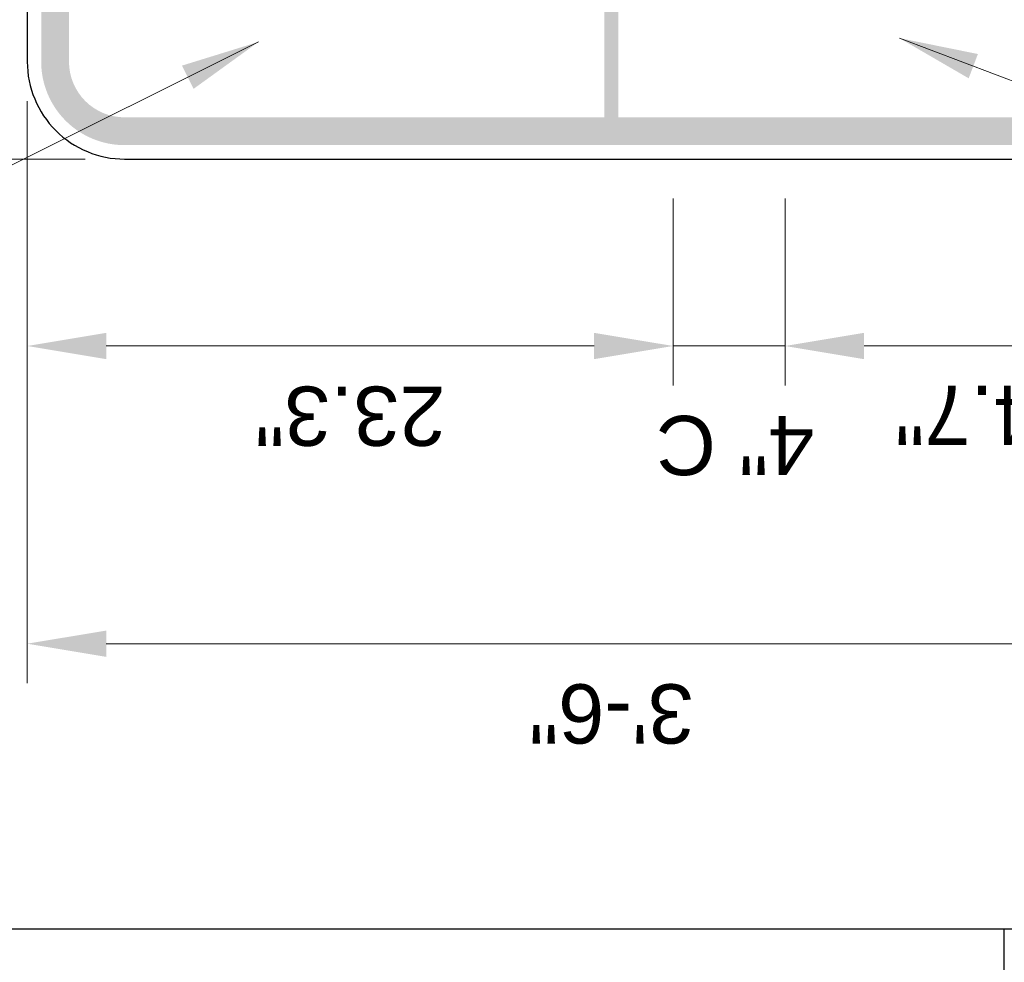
# Model space of a CAD drawing. Header units: inches. Extents: x 0 to 8.5, y 0 to 11.
# Tile 3 of 10: x 1.7 to 3.2, y 5.4 to 6.9. Entities that reach past the tile are written whole.
import ezdxf

# ---------------------------------------------------------------- set-up
doc = ezdxf.new("R2010")
doc.units = ezdxf.units.IN
doc.header["$LTSCALE"] = 0.5
doc.header["$MEASUREMENT"] = 0
doc.header["$PDSIZE"] = 2
doc.layers.get('0').update_dxf_attribs({"linetype": 'CONTINUOUS'})
doc.layers.get('DEFPOINTS').update_dxf_attribs({"linetype": 'CONTINUOUS'})
doc.layers.add('C-ROAD-SIGN', color=1, linetype='CONTINUOUS', lineweight=25)
for name, color, linetype in [('G-ANNO-DIMS', 7, 'CONTINUOUS'), ('G-ANNO-SCHD', 7, 'CONTINUOUS'), ('G-ANNO-TEXT', 7, 'CONTINUOUS')]:
    doc.layers.add(name, color=color, linetype=linetype)
doc.styles.add('01-E-BLDG-1_1', font='arial.ttf', dxfattribs={"height": 0.09375})
doc.dimstyles.new('01-E-BLDG-1_1', dxfattribs={"dimtxt": 0.09375, "dimasz": 0.125, "dimexe": 0.0625, "dimexo": 0.0625, "dimgap": 0.0625, "dimtad": 1, "dimdec": 4, "dimzin": 3, "dimdsep": 46, "dimlunit": 4, "dimtxsty": '01-E-BLDG-1_1', "dimcen": 0.0625, "dimclrd": 1, "dimclre": 1, "dimclrt": 256, "dimazin": 0, "dimtfac": 1, "dimtdec": 4, "dimtmove": 1, "dimatfit": 3, "dimfxl": 1, "dimfrac": 2, "dimtolj": 1, "dimtzin": 3, "dimlwd": 0, "dimlwe": 0, "dimarcsym": 0})

# ---------------------------------------------------------------- blocks, each defined once
blk = doc.blocks.new('GSDIVH_1')
at = {"extrusion": (0, 0, -1)}
blk.add_solid([(0, 0.0417), (0, 0), (-3.25, 0.0417), (-3.25, 0)], dxfattribs=at)
blk = doc.blocks.new('GSPANL_1')
blk.add_hatch(color=256).paths.add_polyline_path([(-1.4575, -1.7083), (1.4583, -1.7083, 0.414214), (1.7083, -1.4583), (1.7083, 1.4583, 0.414214), (1.4583, 1.7083), (-1.4583, 1.7083, 0.414214), (-1.7083, 1.4583), (-1.7083, -1.4583, 0.414214), (-1.4583, -1.7083), (-1.4583, -1.625, -0.414214), (-1.625, -1.4583), (-1.625, 1.4583, -0.414214), (-1.4583, 1.625), (1.4583, 1.625, -0.414214), (1.625, 1.4583), (1.625, -1.4583, -0.414214), (1.4583, -1.625), (-1.4575, -1.625)])
at = {"flags": 128}
blk.add_lwpolyline([(-1.4583, -1.75), (1.4583, -1.75, 0.414214), (1.75, -1.4583), (1.75, 1.4583, 0.414214), (1.4583, 1.75), (-1.4583, 1.75, 0.414214), (-1.75, 1.4583), (-1.75, -1.4583, 0.414214)], format="xyb", close=True, dxfattribs=at)
blk.add_blockref('GSDIVH_1', (-1.625, -0.0208))
blk = doc.blocks.new('*D77')
at = {"layer": 'DEFPOINTS', "color": 0, "transparency": 16777216}
for p in [(1.6834, 6.831), (3.5314, 6.831), (3.5314, 5.9104)]:
    blk.add_point(p, dxfattribs=at)
at = {"layer": 'G-ANNO-DIMS', "color": 1, "lineweight": 0, "transparency": 16777216}
for p, q in [((1.6834, 6.7685), (1.6834, 5.8479)), ((3.5314, 6.7685), (3.5314, 5.8479)), ((1.8084, 5.9104), (3.4064, 5.9104))]:
    blk.add_line(p, q, dxfattribs=at)
at = {"layer": 'G-ANNO-DIMS', "color": 1, "transparency": 16777216}
for points in [[(1.8084, 5.9312), (1.8084, 5.8895), (1.6834, 5.9104)], [(3.4064, 5.9312), (3.4064, 5.8895), (3.5314, 5.9104)]]:
    blk.add_solid(points, dxfattribs=at)
at = {"layer": 'G-ANNO-DIMS', "transparency": 16777216, "insert": (2.6074, 5.8), "char_height": 0.09375, "attachment_point": 5, "rotation": 180, "style": '01-E-BLDG-1_1'}
blk.add_mtext('\\A1;3\'-6"', dxfattribs=at)
blk = doc.blocks.new('*D78')
at = {"layer": 'DEFPOINTS', "color": 0, "transparency": 16777216}
for p in [(1.6834, 6.831), (2.705, 6.677), (2.705, 6.3813)]:
    blk.add_point(p, dxfattribs=at)
at = {"layer": 'G-ANNO-DIMS', "color": 1, "lineweight": 0, "transparency": 16777216}
for p, q in [((1.6834, 6.7685), (1.6834, 6.3188)), ((2.705, 6.6145), (2.705, 6.3188)), ((1.8084, 6.3813), (2.58, 6.3813))]:
    blk.add_line(p, q, dxfattribs=at)
at = {"layer": 'G-ANNO-DIMS', "color": 1, "transparency": 16777216}
for points in [[(1.8084, 6.4021), (1.8084, 6.3605), (1.6834, 6.3813)], [(2.58, 6.4021), (2.58, 6.3605), (2.705, 6.3813)]]:
    blk.add_solid(points, dxfattribs=at)
at = {"layer": 'G-ANNO-DIMS', "transparency": 16777216, "insert": (2.1942, 6.2709), "char_height": 0.09375, "attachment_point": 5, "rotation": 180, "style": '01-E-BLDG-1_1'}
blk.add_mtext('\\A1;23.3"', dxfattribs=at)
blk = doc.blocks.new('*D79')
at = {"layer": 'DEFPOINTS', "color": 0, "transparency": 16777216}
for p in [(2.705, 6.677), (2.8819, 6.677), (2.8819, 6.3813)]:
    blk.add_point(p, dxfattribs=at)
at = {"layer": 'G-ANNO-DIMS', "color": 1, "lineweight": 0, "transparency": 16777216}
for p, q in [((2.705, 6.6145), (2.705, 6.3188)), ((2.8819, 6.6145), (2.8819, 6.3188)), ((2.58, 6.3813), (2.455, 6.3813)), ((2.705, 6.3813), (2.8819, 6.3813)), ((3.0069, 6.3813), (3.1319, 6.3813))]:
    blk.add_line(p, q, dxfattribs=at)
at = {"layer": 'G-ANNO-DIMS', "color": 1, "transparency": 16777216}
for points in [[(2.58, 6.4021), (2.58, 6.3605), (2.705, 6.3813)], [(3.0069, 6.4021), (3.0069, 6.3605), (2.8819, 6.3813)]]:
    blk.add_solid(points, dxfattribs=at)
at = {"layer": 'G-ANNO-DIMS', "transparency": 16777216, "insert": (2.8032, 6.2246), "char_height": 0.09375, "attachment_point": 5, "rotation": 180, "style": '01-E-BLDG-1_1'}
blk.add_mtext('\\A1;4" C', dxfattribs=at)
blk = doc.blocks.new('*D80')
at = {"layer": 'DEFPOINTS', "color": 0, "transparency": 16777216}
for p in [(3.5314, 6.831), (2.8819, 6.677), (3.5314, 6.3813)]:
    blk.add_point(p, dxfattribs=at)
at = {"layer": 'G-ANNO-DIMS', "color": 1, "lineweight": 0, "transparency": 16777216}
for p, q in [((3.5314, 6.7685), (3.5314, 6.3188)), ((2.8819, 6.6145), (2.8819, 6.3188)), ((3.0069, 6.3813), (3.4064, 6.3813))]:
    blk.add_line(p, q, dxfattribs=at)
at = {"layer": 'G-ANNO-DIMS', "color": 1, "transparency": 16777216}
for points in [[(3.0069, 6.4021), (3.0069, 6.3605), (2.8819, 6.3813)], [(3.4064, 6.4021), (3.4064, 6.3605), (3.5314, 6.3813)]]:
    blk.add_solid(points, dxfattribs=at)
at = {"layer": 'G-ANNO-DIMS', "transparency": 16777216, "insert": (3.2066, 6.2717), "char_height": 0.09375, "attachment_point": 5, "rotation": 180, "style": '01-E-BLDG-1_1'}
blk.add_mtext('\\A1;14.7"', dxfattribs=at)
blk = doc.blocks.new('*D84')
at = {"layer": 'DEFPOINTS', "color": 0, "transparency": 16777216}
for p in [(1.3508, 8.525), (1.8374, 8.525), (1.8374, 6.677)]:
    blk.add_point(p, dxfattribs=at)
at = {"layer": 'G-ANNO-DIMS', "color": 1, "lineweight": 0, "transparency": 16777216}
for p, q in [((1.7749, 8.525), (1.2883, 8.525)), ((1.3508, 6.802), (1.3508, 8.4)), ((1.7749, 6.677), (1.2883, 6.677))]:
    blk.add_line(p, q, dxfattribs=at)
at = {"layer": 'G-ANNO-DIMS', "color": 1, "transparency": 16777216}
for points in [[(1.33, 8.4), (1.3716, 8.4), (1.3508, 8.525)], [(1.33, 6.802), (1.3716, 6.802), (1.3508, 6.677)]]:
    blk.add_solid(points, dxfattribs=at)
at = {"layer": 'G-ANNO-DIMS', "transparency": 16777216, "insert": (1.2404, 7.601), "char_height": 0.09375, "attachment_point": 5, "rotation": 90, "style": '01-E-BLDG-1_1'}
blk.add_mtext('\\A1;3\'-6"', dxfattribs=at)

msp = doc.modelspace()

# ---------------------------------------------------------------- linework, layer by layer
at = {"layer": 'G-ANNO-SCHD'}
for p, q in [((0.53309, 5.45932), (4.89334, 5.45932)), ((3.22786, 5.45932), (3.22786, 1.09515))]:
    msp.add_line(p, q, dxfattribs=at)

# ---------------------------------------------------------------- block references
at = {"layer": 'C-ROAD-SIGN', "xscale": 0.5279999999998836, "yscale": 0.5279999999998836, "zscale": 0.5279999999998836, "rotation": 90}
msp.add_blockref('GSPANL_1', (2.6074, 7.60098), dxfattribs=at)

# ---------------------------------------------------------------- dimensions: what is measured, and where the dimension line sits
at = {"layer": 'G-ANNO-DIMS'}
dim = msp.add_linear_dim(base=(1.35079, 8.52498), p1=(1.8374, 6.67698), p2=(1.8374, 8.52498), angle=90, text='3\'-6"', dimstyle='01-E-BLDG-1_1', dxfattribs=at)
dim.commit()
dim.dimension.update_dxf_attribs({"geometry": '*D84', "text_midpoint": (1.2404, 7.60098)})
for base, p1, p2, text, picture, middle in [((3.5314, 5.91037), (1.6834, 6.83098), (3.5314, 6.83098), '3\'-6"', '*D77', (2.6074, 5.79997)), ((2.70503, 6.3813), (1.6834, 6.83098), (2.70503, 6.67698), '23.3"', '*D78', (2.19421, 6.2709)), ((3.5314, 6.3813), (2.88188, 6.67698), (3.5314, 6.83098), '14.7"', '*D80', (3.20664, 6.27173))]:
    dim = msp.add_linear_dim(base=base, p1=p1, p2=p2, text=text, dimstyle='01-E-BLDG-1_1', override={"dimtad": 4}, dxfattribs=at)
    dim.commit()
    dim.dimension.update_dxf_attribs({"geometry": picture, "text_midpoint": middle})
dim = msp.add_linear_dim(base=(2.88188, 6.3813), p1=(2.70503, 6.67698), p2=(2.88188, 6.67698), text='4" C', dimstyle='01-E-BLDG-1_1', override={"dimtmove": 2}, dxfattribs=at)
dim.commit()
dim.dimension.update_dxf_attribs({"geometry": '*D79', "text_midpoint": (2.80324, 6.22455), "dimtype": 160})

# ---------------------------------------------------------------- leaders
at = {"layer": 'G-ANNO-TEXT'}
for points in [[(3.06283, 6.86829), (3.79637, 6.58985), (3.79637, 6.52068)], [(2.04905, 6.86222), (1.50343, 6.58985), (1.50343, 6.51251)]]:
    msp.add_leader(points, dimstyle='01-E-BLDG-1_1', dxfattribs=at)

doc.saveas('drawing.dxf')
